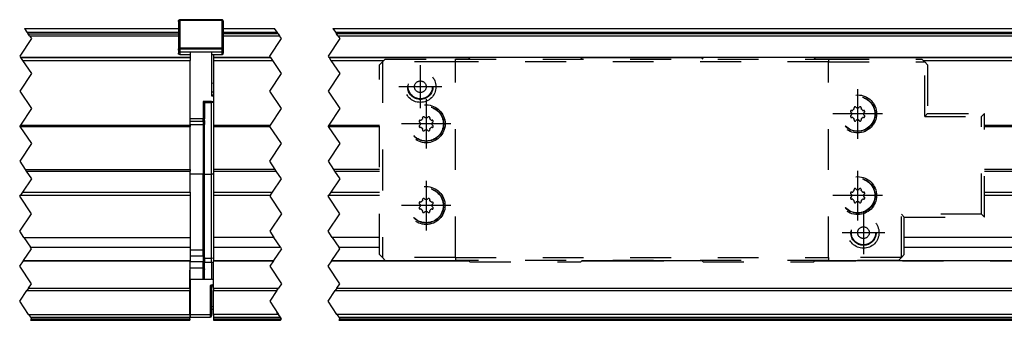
# Model space of a CAD drawing. Header units: inches. Extents: x -381 to 6245, y -418 to 176.
# Tile 12 of 26: x 126 to 295, y -16 to 35. Entities that reach past the tile are written whole.
import ezdxf

# ---------------------------------------------------------------- set-up
doc = ezdxf.new("R2010")
doc.units = ezdxf.units.IN
doc.linetypes.add('DASHED', pattern=[15, 7, -8])
doc.linetypes.add('DOT_CENTER', pattern=[14, 12, -1, 0, -1])
doc.layers.add('1', color=7, linetype='Continuous')

# ---------------------------------------------------------------- blocks, each defined once
blk = doc.blocks.new('Modulos_intermedio__FL-14__2__45', base_point=(126.1, -16.02))
at = {"color": 7, "linetype": 'Continuous'}
for p, q in [((153.46, 35.46), (153.49, 35.47)), ((153.49, 35.47), (153.56, 35.48)), ((153.56, 35.48), (160.76, 35.48)), ((153.56, 35.48), (153.56, 35.39)), ((160.76, 35.48), (160.76, 35.39)), ((160.83, 35.47), (160.76, 35.48)), ((160.85, 35.46), (160.83, 35.47)), ((126.93, 33.98), (153.31, 33.98)), ((126.94, 33.96), (153.31, 33.96)), ((153.31, 35.23), (153.32, 35.3)), ((153.31, 35.23), (153.32, 35.24)), ((153.31, 35.16), (153.31, 35.23)), ((153.31, 35.23), (153.31, 35.16)), ((153.31, 35.16), (153.31, 30.34)), ((153.32, 35.32), (153.35, 35.36)), ((153.32, 35.3), (153.32, 35.32)), ((153.32, 35.24), (153.35, 35.29)), ((153.35, 35.36), (153.38, 35.4)), ((153.35, 35.29), (153.38, 35.32)), ((153.38, 35.4), (153.42, 35.44)), ((153.38, 35.32), (153.42, 35.35)), ((153.42, 35.44), (153.46, 35.46)), ((153.42, 35.35), (153.46, 35.37)), ((153.46, 35.37), (153.49, 35.38)), ((153.49, 35.38), (153.56, 35.39)), ((153.56, 35.39), (153.56, 30.57)), ((153.56, 35.39), (160.76, 35.39)), ((160.76, 35.39), (160.76, 30.57)), ((160.83, 35.38), (160.76, 35.39)), ((160.85, 35.37), (160.83, 35.38)), ((160.89, 35.44), (160.85, 35.46)), ((160.89, 35.35), (160.85, 35.37)), ((160.93, 35.4), (160.89, 35.44)), ((160.93, 35.32), (160.89, 35.35)), ((160.97, 35.36), (160.93, 35.4)), ((160.97, 35.29), (160.93, 35.32)), ((160.99, 35.32), (160.97, 35.36)), ((160.99, 35.24), (160.97, 35.29)), ((161, 35.3), (160.99, 35.32)), ((161.01, 35.23), (160.99, 35.24)), ((161.01, 35.23), (161, 35.3)), ((161.01, 35.16), (161.01, 35.23)), ((161.01, 35.23), (161.01, 35.16)), ((161.01, 35.16), (161.01, 30.34)), ((127.34, 33.36), (153.31, 33.36)), ((127.56, 33.03), (153.31, 33.03)), ((127.78, 32.71), (153.31, 32.71)), ((153.31, 30.34), (153.32, 30.4)), ((153.32, 30.42), (153.35, 30.46)), ((153.32, 30.4), (153.32, 30.42)), ((153.35, 30.46), (153.38, 30.5)), ((153.38, 30.4), (153.35, 30.36)), ((153.35, 30.36), (153.38, 30.4)), ((153.38, 30.5), (153.42, 30.53)), ((153.38, 30.4), (153.42, 30.44)), ((153.42, 30.53), (153.46, 30.55)), ((153.46, 30.46), (153.42, 30.44)), ((153.42, 30.44), (153.46, 30.46)), ((153.46, 30.55), (153.49, 30.56)), ((153.46, 30.46), (153.49, 30.47)), ((153.49, 30.56), (153.56, 30.57)), ((153.49, 30.47), (153.56, 30.48)), ((153.56, 30.57), (153.56, 30.48)), ((160.76, 30.57), (153.56, 30.57)), ((153.56, 30.48), (153.56, 29.98)), ((153.56, 30.48), (160.76, 30.48)), ((160.83, 30.56), (160.76, 30.57)), ((160.76, 30.57), (160.76, 30.48)), ((160.76, 30.48), (160.76, 29.98)), ((160.83, 30.47), (160.76, 30.48)), ((160.85, 30.55), (160.83, 30.56)), ((160.85, 30.46), (160.83, 30.47)), ((160.89, 30.53), (160.85, 30.55)), ((160.89, 30.44), (160.85, 30.46)), ((160.89, 30.44), (160.85, 30.46)), ((160.93, 30.5), (160.89, 30.53)), ((160.93, 30.4), (160.89, 30.44)), ((160.97, 30.46), (160.93, 30.5)), ((160.97, 30.36), (160.93, 30.4)), ((160.97, 30.36), (160.93, 30.4)), ((160.99, 30.42), (160.97, 30.46)), ((161, 30.4), (160.99, 30.42)), ((161.01, 30.34), (161, 30.4)), ((155.31, 28.99), (126.25, 28.99)), ((126.26, 28.98), (155.31, 28.98)), ((153.31, 30.34), (153.31, 30.23)), ((153.31, 30.23), (153.32, 30.3)), ((153.31, 30.23), (153.31, 29.98)), ((153.31, 29.98), (153.31, 29.73)), ((153.31, 29.98), (153.56, 29.98)), ((153.32, 29.66), (153.31, 29.73)), ((153.32, 30.32), (153.35, 30.36)), ((153.32, 30.3), (153.32, 30.32)), ((153.32, 29.63), (153.32, 29.66)), ((153.35, 29.59), (153.32, 29.63)), ((153.38, 29.55), (153.35, 29.59)), ((153.42, 29.52), (153.38, 29.55)), ((153.46, 29.49), (153.42, 29.52)), ((153.49, 29.49), (153.46, 29.49)), ((153.56, 29.48), (153.49, 29.49)), ((153.56, 29.98), (155.31, 29.98)), ((153.56, 29.98), (153.56, 29.48)), ((153.56, 29.48), (155.31, 29.48)), ((155.31, 29.98), (155.31, 28.98)), ((155.31, 29.98), (159.01, 29.98)), ((155.31, 28.98), (155.31, 28.48)), ((159.01, 29.98), (160.76, 29.98)), ((159.01, 29.98), (159.01, 22.45)), ((159.01, 29.48), (160.76, 29.48)), ((161.01, 29.98), (160.76, 29.98)), ((160.76, 29.98), (160.76, 29.48)), ((160.76, 29.48), (160.83, 29.49)), ((160.83, 29.49), (160.85, 29.49)), ((160.85, 29.49), (160.89, 29.52)), ((160.89, 29.52), (160.93, 29.55)), ((160.93, 29.55), (160.97, 29.59)), ((160.99, 30.32), (160.97, 30.36)), ((160.97, 29.59), (160.99, 29.63)), ((161, 30.3), (160.99, 30.32)), ((160.99, 29.63), (161, 29.66)), ((161.01, 30.23), (161, 30.3)), ((161, 29.66), (161.01, 29.73)), ((161.01, 30.34), (161.01, 30.23)), ((161.01, 30.23), (161.01, 29.98)), ((161.01, 29.98), (161.01, 29.73)), ((126.6, 28.48), (155.31, 28.48)), ((155.31, 17.41), (155.31, 28.48)), ((159.01, 24.65), (159.31, 24.58)), ((159.01, 23.12), (159.31, 23.12)), ((159.01, 22.6), (159.31, 22.6)), ((159.01, 22.45), (159.31, 22.37)), ((157.56, 21.45), (157.56, 18.5)), ((159.01, 21.45), (157.56, 21.45)), ((157.81, 21.45), (157.81, 18.5)), ((157.81, 21.3), (159.01, 21.3)), ((159.01, 21.45), (159.31, 21.53)), ((159.01, 21.3), (159.01, 21.45)), ((159.31, 21.3), (159.01, 21.3)), ((159.01, 8.98), (159.01, 21.3)), ((126.14, 17.16), (155.31, 17.16)), ((126.22, 17.41), (155.31, 17.41)), ((157.56, 18.5), (155.31, 18.5)), ((157.56, 18), (155.31, 18)), ((155.31, 17.5), (157.56, 17.5)), ((155.31, 17.41), (155.31, 17.16)), ((155.31, 9.79), (155.31, 17.16)), ((157.56, 18.5), (157.81, 18.5)), ((157.56, 18), (157.56, 18.5)), ((157.56, 18), (157.56, 17.5)), ((157.56, 17.5), (157.56, 8.98)), ((157.81, 17.5), (157.56, 17.5)), ((157.81, 18.2), (157.8, 18.21)), ((157.81, 18.25), (157.81, 18.5)), ((157.81, 18.2), (157.81, 17.5)), ((157.81, 8.98), (157.81, 17.5)), ((127.05, 9.79), (155.31, 9.79)), ((127.22, 9.54), (155.31, 9.54)), ((155.31, 9.79), (155.31, 9.54)), ((155.31, 5.92), (155.31, 9.54)), ((157.56, 8.98), (155.31, 8.98)), ((157.56, 8.98), (157.81, 8.98)), ((157.56, -4.02), (157.56, 8.98)), ((157.81, 8.98), (159.01, 8.98)), ((157.81, -4.02), (157.81, 8.98)), ((159.31, 8.98), (159.01, 8.98)), ((159.01, -5.41), (159.01, 8.98)), ((126.22, 5.42), (155.31, 5.42)), ((126.56, 5.92), (155.31, 5.92)), ((155.31, 5.92), (155.31, 5.42)), ((155.31, 5.42), (155.31, 2.19)), ((155.31, 2.19), (155.31, -1.85)), ((126.81, -1.85), (155.31, -1.85)), ((155.31, -1.85), (155.31, -3.52)), ((127.93, -3.52), (155.31, -3.52)), ((155.31, -3.52), (155.31, -4)), ((155.31, -4), (155.31, -5.81)), ((157.56, -4.02), (155.31, -4.02)), ((157.56, -5.02), (155.31, -5.02)), ((157.56, -4.02), (157.81, -4.02)), ((157.56, -5.02), (157.56, -4.02)), ((157.56, -5.02), (157.56, -6.02)), ((157.81, -5.27), (157.81, -4.02)), ((126.72, -5.84), (155.31, -5.84)), ((126.74, -5.81), (155.31, -5.81)), ((155.31, -5.81), (155.31, -5.84)), ((155.31, -7.42), (155.31, -5.84)), ((157.56, -6.02), (155.31, -6.02)), ((157.81, -6.02), (157.56, -6.02)), ((157.56, -7.09), (157.56, -6.02)), ((157.81, -5.27), (157.81, -6.02)), ((157.81, -5.41), (159.01, -5.41)), ((157.81, -7.34), (157.81, -6.02)), ((157.81, -6.07), (159.01, -6.07)), ((159.31, -5.42), (159.01, -5.41)), ((159.01, -6.07), (159.01, -5.41)), ((159.01, -6.07), (159.31, -6.15)), ((159.01, -6.07), (159.01, -7.67)), ((155.26, -7.42), (155.31, -7.42)), ((155.26, -10.52), (155.26, -7.42)), ((157.56, -7.09), (155.31, -7.09)), ((155.31, -9), (155.31, -7.42)), ((157.56, -9), (157.56, -7.09)), ((157.56, -7.09), (157.65, -7.11)), ((157.65, -7.11), (157.73, -7.16)), ((157.73, -7.16), (157.79, -7.24)), ((157.79, -7.24), (157.81, -7.34)), ((157.81, -9), (157.81, -7.34)), ((159.01, -7.67), (159.01, -9)), ((155.26, -9.53), (155.31, -9.52)), ((155.31, -9), (155.31, -15.02)), ((155.31, -9), (157.56, -9)), ((157.56, -9), (159.01, -9)), ((159.31, -9.92), (158.76, -10.06)), ((158.76, -10.06), (158.76, -15.02)), ((159.31, -9.08), (159.01, -9)), ((159.01, -10), (159.31, -9.92)), ((159.01, -10), (159.01, -15.02)), ((127.31, -10.95), (155.26, -10.95)), ((127.6, -10.52), (155.26, -10.52)), ((155.26, -10.52), (155.31, -10.52)), ((155.26, -10.52), (155.26, -10.95)), ((155.26, -15.02), (155.26, -10.95)), ((159.01, -10.19), (159.31, -10.13)), ((127.6, -15.02), (155.26, -15.02)), ((155.31, -14.52), (155.26, -14.51)), ((155.26, -15.02), (155.26, -15.52)), ((155.31, -15.02), (155.31, -15.52)), ((155.31, -15.02), (158.76, -15.02)), ((158.76, -15.02), (158.76, -15.52)), ((159.01, -15.02), (158.76, -15.02)), ((159.01, -13.69), (159.31, -13.63)), ((159.01, -14.17), (159.31, -14.09)), ((159.01, -15.02), (159.01, -15.27)), ((127.93, -15.52), (155.26, -15.52)), ((127.93, -16.02), (155.26, -16.02)), ((128.1, -15.77), (155.26, -15.77)), ((155.26, -15.77), (155.26, -15.52)), ((155.26, -15.77), (155.26, -16.02)), ((155.31, -15.52), (158.76, -15.52))]:
    blk.add_line(p, q, dxfattribs=at)
at = {"color": 2, "linetype": 'DOT_CENTER'}
for p, q in [((126.93, 33.98), (126.94, 33.96)), ((126.94, 33.96), (127.34, 33.36)), ((128.1, 32.23), (126.1, 29.23)), ((127.34, 33.36), (127.56, 33.03)), ((127.78, 32.71), (127.56, 33.03)), ((127.78, 32.71), (128.1, 32.23)), ((126.1, 29.23), (126.25, 28.99)), ((126.26, 28.98), (126.25, 28.99)), ((126.26, 28.98), (126.6, 28.48)), ((126.6, 28.48), (128.1, 26.23)), ((128.1, 26.23), (126.1, 23.23)), ((126.1, 23.23), (128.1, 20.23)), ((128.1, 20.23), (126.22, 17.41)), ((126.22, 17.41), (126.1, 17.23)), ((126.1, 17.23), (126.14, 17.16)), ((126.14, 17.16), (128.1, 14.23)), ((128.1, 14.23), (126.1, 11.23)), ((126.1, 11.23), (127.05, 9.79)), ((127.05, 9.79), (127.22, 9.54)), ((127.22, 9.54), (128.1, 8.23)), ((128.1, 8.23), (126.56, 5.92)), ((126.1, 5.23), (126.22, 5.42)), ((128.1, 2.23), (126.1, 5.23)), ((126.56, 5.92), (126.22, 5.42)), ((126.1, -0.77), (128.1, 2.23)), ((126.81, -1.85), (126.1, -0.77)), ((126.81, -1.85), (127.93, -3.52)), ((126.74, -5.81), (128.1, -3.77)), ((128.1, -3.77), (127.93, -3.52)), ((126.1, -6.77), (126.72, -5.84)), ((126.74, -5.81), (126.72, -5.84)), ((128.1, -9.77), (126.1, -6.77)), ((127.6, -10.52), (128.1, -9.77)), ((126.1, -12.77), (127.31, -10.95)), ((127.6, -10.52), (127.31, -10.95)), ((127.6, -15.02), (126.1, -12.77)), ((127.6, -15.02), (127.93, -15.52)), ((127.93, -15.52), (128.1, -15.77)), ((128.1, -15.77), (127.93, -16.02))]:
    blk.add_line(p, q, dxfattribs=at)
at = {"color": 7, "linetype": 'Continuous'}
for centre, start, end in [((157.56, 18.25), 270, 0), ((157.56, -5.27), 0, 90), ((158.76, -15.27), 270, 0)]:
    blk.add_arc(centre, 0.25, start, end, dxfattribs=at)
blk = doc.blocks.new('Modulo_der__10-ET___47', base_point=(159.31, -16.03))
at = {"color": 7, "linetype": 'Continuous'}
for p, q in [((161.01, 33.98), (169.81, 33.98)), ((161.01, 33.96), (169.82, 33.96)), ((179.81, 33.98), (381.81, 33.98)), ((179.82, 33.96), (381.81, 33.96)), ((161.01, 33.36), (170.23, 33.36)), ((170.44, 33.03), (161.01, 33.03)), ((161.01, 32.71), (170.66, 32.71)), ((180.23, 33.36), (381.81, 33.36)), ((381.81, 33.03), (180.44, 33.03)), ((180.66, 32.71), (381.81, 32.71)), ((159.31, 29.48), (159.31, 28.99)), ((159.31, 28.99), (159.31, 28.98)), ((169.13, 28.99), (159.31, 28.99)), ((159.31, 28.98), (169.15, 28.98)), ((159.31, 28.98), (159.31, 28.48)), ((360.81, 28.99), (179.13, 28.99)), ((179.15, 28.98), (203.31, 28.98)), ((222.31, 28.98), (243.31, 28.98)), ((262.31, 28.98), (302.81, 28.98)), ((159.31, 28.48), (169.48, 28.48)), ((159.31, 28.48), (159.31, 17.41)), ((179.48, 28.48), (188.55, 28.48)), ((281.06, 28.48), (302.81, 28.48)), ((159.31, 17.41), (159.31, 17.16)), ((159.31, 17.41), (169.1, 17.41)), ((159.31, 17.16), (169.02, 17.16)), ((159.31, 17.16), (159.31, 9.79)), ((179.02, 17.16), (187.8, 17.16)), ((179.1, 17.41), (187.8, 17.41)), ((291.55, 17.41), (302.81, 17.41)), ((291.55, 17.16), (302.81, 17.16)), ((169.93, 9.79), (159.31, 9.79)), ((159.31, 9.79), (159.31, 9.54)), ((159.31, 9.54), (170.1, 9.54)), ((159.31, 9.54), (159.31, 5.92)), ((187.8, 9.79), (179.93, 9.79)), ((180.1, 9.54), (187.8, 9.54)), ((302.81, 9.79), (291.55, 9.79)), ((291.55, 9.54), (302.81, 9.54)), ((159.31, 5.92), (159.31, 5.42)), ((159.31, 5.92), (169.44, 5.92)), ((159.31, 5.42), (169.11, 5.42)), ((159.31, 5.42), (159.31, 2.19)), ((179.11, 5.42), (187.8, 5.42)), ((179.44, 5.92), (187.8, 5.92)), ((291.55, 5.92), (302.81, 5.92)), ((291.55, 5.42), (302.81, 5.42)), ((159.31, 2.19), (159.31, -1.85)), ((159.31, -1.85), (159.31, -3.52)), ((169.7, -1.85), (159.31, -1.85)), ((187.8, -1.85), (179.7, -1.85)), ((302.81, -1.85), (277.81, -1.85)), ((159.31, -3.52), (170.81, -3.52)), ((159.31, -3.52), (159.31, -3.74)), ((159.31, -3.74), (159.31, -5.81)), ((180.81, -3.52), (187.8, -3.52)), ((277.81, -3.52), (302.81, -3.52)), ((159.31, -5.81), (169.63, -5.81)), ((159.31, -5.81), (159.31, -5.84)), ((159.31, -5.84), (169.61, -5.84)), ((159.31, -10.52), (159.31, -5.84)), ((179.61, -5.84), (203.12, -5.84)), ((179.63, -5.81), (203.09, -5.81)), ((222.49, -5.84), (229.56, -5.84)), ((222.52, -5.81), (229.56, -5.81)), ((243.12, -5.84), (229.56, -5.84)), ((302.81, -5.84), (262.49, -5.84)), ((159.31, -10.52), (170.48, -10.52)), ((159.31, -10.52), (159.31, -10.95)), ((159.31, -10.95), (170.19, -10.95)), ((159.31, -15.02), (159.31, -10.95)), ((180.19, -10.95), (360.81, -10.95)), ((180.48, -10.52), (360.81, -10.52)), ((159.31, -15.02), (159.31, -15.52)), ((170.48, -15.02), (159.31, -15.02)), ((360.81, -15.02), (180.48, -15.02)), ((159.31, -15.52), (159.31, -15.77)), ((159.31, -15.52), (170.81, -15.52)), ((159.31, -15.77), (170.98, -15.77)), ((159.31, -15.77), (159.31, -16.02)), ((159.31, -16.02), (170.81, -16.02)), ((180.81, -15.52), (381.81, -15.52)), ((180.81, -16.02), (381.81, -16.02)), ((180.98, -15.77), (381.81, -15.77)), ((253.11, -16.02), (248.11, -16.02))]:
    blk.add_line(p, q, dxfattribs=at)
at = {"color": 2, "linetype": 'DOT_CENTER'}
for p, q in [((169.82, 33.96), (169.81, 33.98)), ((170.23, 33.36), (169.82, 33.96)), ((179.81, 33.98), (179.82, 33.96)), ((179.82, 33.96), (180.23, 33.36)), ((168.98, 29.23), (170.98, 32.23)), ((170.44, 33.03), (170.23, 33.36)), ((170.44, 33.03), (170.66, 32.71)), ((170.98, 32.23), (170.66, 32.71)), ((180.98, 32.23), (178.98, 29.23)), ((180.23, 33.36), (180.44, 33.03)), ((180.66, 32.71), (180.44, 33.03)), ((180.66, 32.71), (180.98, 32.23)), ((169.13, 28.99), (168.98, 29.23)), ((169.13, 28.99), (169.15, 28.98)), ((169.48, 28.48), (169.15, 28.98)), ((178.98, 29.23), (179.13, 28.99)), ((179.15, 28.98), (179.13, 28.99)), ((179.15, 28.98), (179.48, 28.48)), ((170.98, 26.23), (169.48, 28.48)), ((179.48, 28.48), (180.98, 26.23)), ((168.98, 23.23), (170.98, 26.23)), ((180.98, 26.23), (178.98, 23.23)), ((170.98, 20.23), (168.98, 23.23)), ((178.98, 23.23), (180.98, 20.23)), ((169.1, 17.41), (170.98, 20.23)), ((180.98, 20.23), (179.1, 17.41)), ((168.98, 17.23), (169.1, 17.41)), ((169.02, 17.16), (168.98, 17.23)), ((170.98, 14.23), (169.02, 17.16)), ((169.23, 17.6), (169.33, 17.76)), ((179.1, 17.41), (178.98, 17.23)), ((178.98, 17.23), (179.02, 17.16)), ((179.02, 17.16), (180.98, 14.23)), ((168.98, 11.23), (170.98, 14.23)), ((180.98, 14.23), (178.98, 11.23)), ((169.93, 9.79), (168.98, 11.23)), ((178.98, 11.23), (179.93, 9.79)), ((170.1, 9.54), (169.93, 9.79)), ((170.98, 8.23), (170.1, 9.54)), ((179.93, 9.79), (180.1, 9.54)), ((180.1, 9.54), (180.98, 8.23)), ((169.44, 5.92), (170.98, 8.23)), ((180.98, 8.23), (179.44, 5.92)), ((169.11, 5.42), (168.98, 5.23)), ((168.98, 5.23), (170.98, 2.23)), ((169.11, 5.42), (169.44, 5.92)), ((178.98, 5.23), (179.11, 5.42)), ((180.98, 2.23), (178.98, 5.23)), ((179.44, 5.92), (179.11, 5.42)), ((170.98, 2.23), (168.98, -0.77)), ((178.98, -0.77), (180.98, 2.23)), ((168.98, -0.77), (169.7, -1.85)), ((179.7, -1.85), (178.98, -0.77)), ((170.81, -3.52), (169.7, -1.85)), ((179.7, -1.85), (180.81, -3.52)), ((170.98, -3.77), (169.63, -5.81)), ((170.81, -3.52), (170.95, -3.74)), ((170.95, -3.74), (170.98, -3.77)), ((179.63, -5.81), (180.98, -3.77)), ((180.95, -3.74), (180.81, -3.52)), ((180.98, -3.77), (180.95, -3.74)), ((169.61, -5.84), (168.98, -6.77)), ((169.61, -5.84), (169.63, -5.81)), ((178.98, -6.77), (179.61, -5.84)), ((179.63, -5.81), (179.61, -5.84)), ((168.98, -6.77), (170.98, -9.77)), ((180.98, -9.77), (178.98, -6.77)), ((170.98, -9.77), (170.48, -10.52)), ((180.48, -10.52), (180.98, -9.77)), ((170.19, -10.95), (168.98, -12.77)), ((170.19, -10.95), (170.48, -10.52)), ((178.98, -12.77), (180.19, -10.95)), ((180.48, -10.52), (180.19, -10.95)), ((168.98, -12.77), (170.48, -15.02)), ((180.48, -15.02), (178.98, -12.77)), ((170.98, -15.77), (170.21, -14.62)), ((170.81, -15.52), (170.48, -15.02)), ((180.48, -15.02), (180.81, -15.52)), ((170.81, -16.02), (170.98, -15.77)), ((180.81, -15.52), (180.98, -15.77)), ((180.98, -15.77), (180.81, -16.02))]:
    blk.add_line(p, q, dxfattribs=at)
at = {"color": 2, "linetype": 'DASHED'}
for p, q in [((229.56, -5.81), (229.56, -5.82)), ((229.56, -5.81), (243.09, -5.81)), ((229.56, -5.82), (229.56, -5.84)), ((229.56, -5.82), (243.1, -5.82)), ((262.51, -5.82), (302.81, -5.82)), ((262.52, -5.81), (302.81, -5.81))]:
    blk.add_line(p, q, dxfattribs=at)
blk = doc.blocks.new('CABEZA_2__48', base_point=(187.8, -6.02))
at = {"color": 2, "linetype": 'DASHED'}
for p, q in [((188.3, 28.23), (188.8, 28.73)), ((188.8, 28.73), (200.81, 28.73)), ((200.81, 28.23), (200.81, 28.73)), ((200.81, 28.73), (264.8, 28.73)), ((203.31, 28.98), (203.06, 28.73)), ((222.31, 28.98), (203.31, 28.98)), ((222.56, 28.73), (222.31, 28.98)), ((243.31, 28.98), (243.06, 28.73)), ((262.31, 28.98), (243.31, 28.98)), ((262.56, 28.73), (262.31, 28.98)), ((264.8, 28.73), (264.8, 28.23)), ((264.8, 28.73), (280.81, 28.73)), ((280.81, 28.73), (281.31, 28.23)), ((187.8, 27.73), (188.3, 28.23)), ((187.8, -4.77), (187.8, 27.73)), ((200.81, 28.23), (188.3, 28.23)), ((188.3, 28.23), (188.3, -5.27)), ((264.8, 28.23), (200.81, 28.23)), ((200.81, -5.27), (200.81, 28.23)), ((264.8, 28.23), (281.31, 28.23)), ((264.8, -5.27), (264.8, 28.23)), ((281.31, 18.91), (281.31, 28.23)), ((281.81, 27.73), (281.31, 28.23)), ((281.81, 27.73), (281.81, 19.41)), ((269.2, 20.42), (269.19, 20.35)), ((269.22, 20.25), (269.19, 20.35)), ((269.21, 20.45), (269.2, 20.42)), ((269.22, 20.47), (269.21, 20.45)), ((269.23, 20.48), (269.22, 20.47)), ((269.25, 20.5), (269.23, 20.48)), ((269.28, 20.52), (269.25, 20.5)), ((269.36, 20.55), (269.33, 20.54)), ((269.39, 20.55), (269.36, 20.55)), ((269.43, 20.54), (269.39, 20.55)), ((269.45, 20.54), (269.43, 20.54)), ((269.46, 20.53), (269.45, 20.54)), ((269.52, 20.48), (269.46, 20.53)), ((269.52, 20.48), (269.57, 20.4)), ((269.57, 20.4), (269.64, 20.36)), ((269.97, 20.36), (270.04, 20.4)), ((270.04, 20.4), (270.09, 20.48)), ((270.15, 20.53), (270.09, 20.48)), ((270.16, 20.54), (270.15, 20.53)), ((270.17, 20.54), (270.16, 20.54)), ((270.2, 20.55), (270.17, 20.54)), ((270.22, 20.55), (270.2, 20.55)), ((270.24, 20.55), (270.22, 20.55)), ((270.27, 20.54), (270.24, 20.55)), ((270.35, 20.5), (270.33, 20.52)), ((270.37, 20.48), (270.35, 20.5)), ((270.4, 20.46), (270.37, 20.48)), ((270.42, 20.35), (270.39, 20.25)), ((270.41, 20.44), (270.4, 20.46)), ((270.41, 20.42), (270.41, 20.44)), ((270.42, 20.35), (270.41, 20.42)), ((195.2, 18.72), (195.19, 18.65)), ((195.22, 18.55), (195.19, 18.65)), ((195.21, 18.75), (195.2, 18.72)), ((195.22, 18.77), (195.21, 18.75)), ((195.23, 18.78), (195.22, 18.77)), ((195.25, 18.8), (195.23, 18.78)), ((195.28, 18.82), (195.25, 18.8)), ((195.36, 18.85), (195.34, 18.84)), ((195.39, 18.85), (195.36, 18.85)), ((195.43, 18.84), (195.39, 18.85)), ((195.45, 18.84), (195.43, 18.84)), ((195.46, 18.83), (195.45, 18.84)), ((195.52, 18.78), (195.46, 18.83)), ((195.52, 18.78), (195.57, 18.7)), ((195.57, 18.7), (195.64, 18.66)), ((195.97, 18.66), (196.04, 18.7)), ((196.04, 18.7), (196.09, 18.78)), ((196.15, 18.83), (196.09, 18.78)), ((196.16, 18.84), (196.15, 18.83)), ((196.17, 18.84), (196.16, 18.84)), ((196.2, 18.85), (196.17, 18.84)), ((196.22, 18.85), (196.2, 18.85)), ((196.24, 18.85), (196.22, 18.85)), ((196.28, 18.84), (196.24, 18.85)), ((196.35, 18.8), (196.33, 18.82)), ((196.38, 18.78), (196.35, 18.8)), ((196.4, 18.76), (196.38, 18.78)), ((196.42, 18.65), (196.39, 18.55)), ((196.41, 18.74), (196.4, 18.76)), ((196.41, 18.72), (196.41, 18.74)), ((196.42, 18.65), (196.41, 18.72)), ((268.59, 19.8), (268.58, 19.76)), ((268.58, 19.76), (268.58, 19.74)), ((268.58, 19.74), (268.58, 19.72)), ((268.58, 19.72), (268.59, 19.7)), ((268.59, 18.95), (268.58, 18.91)), ((268.58, 18.91), (268.58, 18.88)), ((268.58, 18.88), (268.59, 18.86)), ((268.59, 19.7), (268.59, 19.68)), ((268.59, 19.68), (268.6, 19.67)), ((268.6, 18.98), (268.59, 18.97)), ((268.59, 18.97), (268.59, 18.95)), ((268.6, 19.67), (268.65, 19.62)), ((268.65, 19.04), (268.6, 18.98)), ((268.63, 19.88), (268.62, 19.85)), ((268.62, 18.8), (268.64, 18.77)), ((268.65, 19.9), (268.63, 19.88)), ((268.64, 18.77), (268.65, 18.76)), ((268.68, 19.92), (268.65, 19.9)), ((268.74, 19.56), (268.65, 19.62)), ((268.65, 19.04), (268.74, 19.09)), ((268.65, 18.76), (268.66, 18.74)), ((268.66, 18.74), (268.69, 18.73)), ((268.69, 19.93), (268.68, 19.92)), ((268.71, 19.94), (268.69, 19.93)), ((268.69, 18.73), (268.71, 18.72)), ((268.78, 19.94), (268.71, 19.94)), ((268.71, 18.72), (268.78, 18.72)), ((268.77, 19.5), (268.74, 19.56)), ((268.74, 19.09), (268.77, 19.15)), ((268.77, 19.49), (268.77, 19.5)), ((268.77, 19.15), (268.77, 19.16)), ((268.78, 19.94), (268.88, 19.92)), ((268.88, 18.74), (268.78, 18.72)), ((268.88, 19.92), (268.95, 19.94)), ((268.95, 18.71), (268.88, 18.74)), ((269.19, 20.18), (269.21, 20.22)), ((269.21, 20.22), (269.22, 20.23)), ((269.22, 20.23), (269.22, 20.25)), ((270.39, 20.25), (270.39, 20.23)), ((270.39, 20.23), (270.39, 20.22)), ((270.39, 20.22), (270.42, 20.18)), ((270.65, 19.94), (270.73, 19.92)), ((270.73, 18.74), (270.65, 18.71)), ((270.73, 19.92), (270.82, 19.94)), ((270.82, 18.72), (270.73, 18.74)), ((270.9, 19.93), (270.82, 19.94)), ((270.82, 18.72), (270.9, 18.72)), ((270.87, 19.56), (270.84, 19.5)), ((270.84, 19.5), (270.84, 19.49)), ((270.84, 19.16), (270.84, 19.15)), ((270.84, 19.15), (270.87, 19.09)), ((270.96, 19.62), (270.87, 19.56)), ((270.87, 19.09), (270.96, 19.04)), ((270.92, 19.93), (270.9, 19.93)), ((270.9, 18.72), (270.91, 18.72)), ((270.91, 18.72), (270.93, 18.73)), ((270.95, 19.91), (270.92, 19.93)), ((270.93, 18.73), (270.96, 18.76)), ((270.96, 19.9), (270.95, 19.91)), ((270.97, 19.89), (270.96, 19.9)), ((270.96, 19.62), (271.01, 19.67)), ((271.01, 18.98), (270.96, 19.04)), ((270.96, 18.76), (270.98, 18.78)), ((270.99, 19.85), (270.97, 19.89)), ((270.98, 18.78), (270.99, 18.8)), ((271.01, 19.67), (271.02, 19.68)), ((271.02, 18.97), (271.01, 18.98)), ((271.02, 19.77), (271.02, 19.8)), ((271.03, 19.74), (271.02, 19.77)), ((271.02, 19.7), (271.03, 19.74)), ((271.02, 19.68), (271.02, 19.7)), ((271.02, 18.96), (271.02, 18.97)), ((271.02, 18.93), (271.02, 18.96)), ((271.03, 18.91), (271.02, 18.93)), ((271.02, 18.86), (271.03, 18.89)), ((271.03, 18.89), (271.03, 18.91)), ((281.81, 19.41), (281.31, 18.91)), ((281.31, 18.91), (291.05, 18.91)), ((281.81, 19.41), (291.55, 19.41)), ((291.55, 19.41), (291.05, 18.91)), ((291.05, 2.14), (291.05, 18.91)), ((291.55, 1.64), (291.55, 19.41)), ((194.59, 18.1), (194.58, 18.06)), ((194.58, 18.06), (194.58, 18.04)), ((194.58, 18.04), (194.58, 18.02)), ((194.58, 18.02), (194.59, 17.99)), ((194.59, 17.25), (194.58, 17.21)), ((194.58, 17.21), (194.59, 17.18)), ((194.59, 17.99), (194.59, 17.98)), ((194.59, 17.98), (194.6, 17.97)), ((194.6, 17.28), (194.59, 17.27)), ((194.59, 17.27), (194.59, 17.25)), ((194.59, 17.18), (194.59, 17.16)), ((194.6, 17.97), (194.65, 17.92)), ((194.65, 17.34), (194.6, 17.28)), ((194.63, 18.18), (194.62, 18.15)), ((194.62, 17.1), (194.64, 17.07)), ((194.65, 18.2), (194.63, 18.18)), ((194.64, 17.07), (194.65, 17.06)), ((194.68, 18.22), (194.65, 18.2)), ((194.74, 17.86), (194.65, 17.92)), ((194.65, 17.34), (194.74, 17.39)), ((194.65, 17.06), (194.66, 17.04)), ((194.66, 17.04), (194.69, 17.03)), ((194.7, 18.23), (194.68, 18.22)), ((194.69, 17.03), (194.71, 17.02)), ((194.71, 18.24), (194.7, 18.23)), ((194.79, 18.24), (194.71, 18.24)), ((194.71, 17.02), (194.79, 17.02)), ((194.77, 17.8), (194.74, 17.86)), ((194.74, 17.39), (194.77, 17.45)), ((194.77, 17.79), (194.77, 17.8)), ((194.77, 17.45), (194.77, 17.46)), ((194.79, 18.24), (194.88, 18.22)), ((194.88, 17.04), (194.79, 17.02)), ((194.88, 18.22), (194.96, 18.24)), ((194.96, 17.01), (194.88, 17.04)), ((195.19, 18.48), (195.22, 18.52)), ((195.22, 18.53), (195.22, 18.55)), ((195.22, 18.52), (195.22, 18.53)), ((196.39, 18.55), (196.39, 18.53)), ((196.39, 18.53), (196.39, 18.52)), ((196.39, 18.52), (196.42, 18.48)), ((196.66, 18.24), (196.73, 18.22)), ((196.73, 17.04), (196.66, 17.01)), ((196.73, 18.22), (196.82, 18.24)), ((196.82, 17.02), (196.73, 17.04)), ((196.9, 18.23), (196.82, 18.24)), ((196.82, 17.02), (196.9, 17.02)), ((196.87, 17.86), (196.84, 17.8)), ((196.84, 17.8), (196.84, 17.79)), ((196.84, 17.46), (196.84, 17.45)), ((196.84, 17.45), (196.87, 17.39)), ((196.96, 17.92), (196.87, 17.86)), ((196.87, 17.39), (196.96, 17.34)), ((196.92, 18.23), (196.9, 18.23)), ((196.9, 17.02), (196.91, 17.02)), ((196.91, 17.02), (196.93, 17.03)), ((196.95, 18.21), (196.92, 18.23)), ((196.93, 17.03), (196.96, 17.06)), ((196.96, 18.2), (196.95, 18.21)), ((196.97, 18.19), (196.96, 18.2)), ((196.96, 17.92), (197.01, 17.97)), ((197.01, 17.28), (196.96, 17.34)), ((196.96, 17.06), (196.98, 17.08)), ((196.99, 18.15), (196.97, 18.19)), ((196.98, 17.08), (196.99, 17.1)), ((197.01, 17.97), (197.02, 17.98)), ((197.02, 17.27), (197.01, 17.28)), ((197.03, 18.07), (197.02, 18.1)), ((197.02, 18), (197.03, 18.04)), ((197.02, 17.98), (197.02, 18)), ((197.02, 17.26), (197.02, 17.27)), ((197.03, 17.23), (197.02, 17.26)), ((197.02, 17.16), (197.03, 17.19)), ((197.03, 18.04), (197.03, 18.07)), ((197.03, 17.21), (197.03, 17.23)), ((197.03, 17.19), (197.03, 17.21)), ((269.21, 18.44), (269.19, 18.48)), ((269.19, 18.31), (269.22, 18.4)), ((269.19, 18.31), (269.2, 18.23)), ((269.2, 18.23), (269.2, 18.22)), ((269.2, 18.22), (269.21, 18.2)), ((269.22, 18.42), (269.21, 18.44)), ((269.21, 18.2), (269.23, 18.17)), ((269.22, 18.4), (269.22, 18.42)), ((269.23, 18.17), (269.26, 18.15)), ((269.26, 18.15), (269.28, 18.14)), ((269.33, 18.11), (269.37, 18.11)), ((269.37, 18.11), (269.39, 18.1)), ((269.39, 18.1), (269.41, 18.11)), ((269.41, 18.11), (269.44, 18.11)), ((269.44, 18.11), (269.45, 18.12)), ((269.45, 18.12), (269.46, 18.12)), ((269.46, 18.12), (269.52, 18.17)), ((269.57, 18.26), (269.52, 18.17)), ((269.64, 18.29), (269.57, 18.26)), ((270.04, 18.26), (269.97, 18.29)), ((270.09, 18.17), (270.04, 18.26)), ((270.09, 18.17), (270.15, 18.12)), ((270.15, 18.12), (270.16, 18.12)), ((270.16, 18.12), (270.18, 18.11)), ((270.18, 18.11), (270.22, 18.1)), ((270.22, 18.1), (270.25, 18.11)), ((270.25, 18.11), (270.27, 18.11)), ((270.33, 18.14), (270.36, 18.16)), ((270.36, 18.16), (270.37, 18.17)), ((270.37, 18.17), (270.39, 18.19)), ((270.42, 18.48), (270.39, 18.44)), ((270.39, 18.44), (270.39, 18.42)), ((270.39, 18.42), (270.39, 18.4)), ((270.39, 18.4), (270.42, 18.31)), ((270.39, 18.19), (270.4, 18.21)), ((270.4, 18.21), (270.41, 18.23)), ((270.41, 18.23), (270.42, 18.31)), ((195.22, 16.74), (195.19, 16.78)), ((195.19, 16.61), (195.22, 16.7)), ((195.19, 16.61), (195.2, 16.53)), ((195.2, 16.53), (195.2, 16.52)), ((195.2, 16.52), (195.21, 16.5)), ((195.21, 16.5), (195.23, 16.47)), ((195.22, 16.72), (195.22, 16.74)), ((195.22, 16.7), (195.22, 16.72)), ((195.23, 16.47), (195.26, 16.45)), ((195.26, 16.45), (195.28, 16.44)), ((195.34, 16.41), (195.37, 16.41)), ((195.37, 16.41), (195.39, 16.4)), ((195.39, 16.4), (195.41, 16.41)), ((195.41, 16.41), (195.44, 16.41)), ((195.44, 16.41), (195.45, 16.42)), ((195.45, 16.42), (195.46, 16.42)), ((195.46, 16.42), (195.52, 16.47)), ((195.57, 16.56), (195.52, 16.47)), ((195.64, 16.59), (195.57, 16.56)), ((196.04, 16.56), (195.97, 16.59)), ((196.09, 16.47), (196.04, 16.56)), ((196.09, 16.47), (196.15, 16.42)), ((196.15, 16.42), (196.16, 16.42)), ((196.16, 16.42), (196.18, 16.41)), ((196.18, 16.41), (196.22, 16.4)), ((196.22, 16.4), (196.25, 16.41)), ((196.25, 16.41), (196.28, 16.41)), ((196.33, 16.44), (196.36, 16.46)), ((196.36, 16.46), (196.38, 16.47)), ((196.38, 16.47), (196.39, 16.49)), ((196.42, 16.78), (196.39, 16.74)), ((196.39, 16.74), (196.39, 16.72)), ((196.39, 16.72), (196.39, 16.7)), ((196.39, 16.7), (196.42, 16.61)), ((196.39, 16.49), (196.4, 16.51)), ((196.4, 16.51), (196.41, 16.53)), ((196.41, 16.53), (196.42, 16.61)), ((268.59, 5.8), (268.58, 5.76)), ((268.58, 5.76), (268.58, 5.74)), ((268.58, 5.74), (268.58, 5.72)), ((268.58, 5.72), (268.59, 5.7)), ((268.59, 5.7), (268.59, 5.68)), ((268.59, 5.68), (268.6, 5.67)), ((268.6, 5.67), (268.65, 5.62)), ((268.63, 5.88), (268.62, 5.85)), ((268.65, 5.9), (268.63, 5.88)), ((268.68, 5.92), (268.65, 5.9)), ((268.74, 5.56), (268.65, 5.62)), ((268.65, 5.04), (268.74, 5.09)), ((268.69, 5.93), (268.68, 5.92)), ((268.71, 5.94), (268.69, 5.93)), ((268.78, 5.94), (268.71, 5.94)), ((268.77, 5.5), (268.74, 5.56)), ((268.74, 5.09), (268.77, 5.15)), ((268.77, 5.49), (268.77, 5.5)), ((268.77, 5.15), (268.77, 5.16)), ((268.78, 5.94), (268.88, 5.92)), ((268.88, 5.92), (268.95, 5.94)), ((269.2, 6.42), (269.19, 6.35)), ((269.22, 6.25), (269.19, 6.35)), ((269.19, 6.18), (269.21, 6.22)), ((269.21, 6.45), (269.2, 6.42)), ((269.22, 6.47), (269.21, 6.45)), ((269.21, 6.22), (269.22, 6.23)), ((269.23, 6.48), (269.22, 6.47)), ((269.22, 6.23), (269.22, 6.25)), ((269.25, 6.5), (269.23, 6.48)), ((269.28, 6.52), (269.25, 6.5)), ((269.36, 6.55), (269.33, 6.54)), ((269.39, 6.55), (269.36, 6.55)), ((269.43, 6.54), (269.39, 6.55)), ((269.45, 6.54), (269.43, 6.54)), ((269.46, 6.53), (269.45, 6.54)), ((269.52, 6.48), (269.46, 6.53)), ((269.52, 6.48), (269.57, 6.4)), ((269.57, 6.4), (269.64, 6.36)), ((269.97, 6.36), (270.04, 6.4)), ((270.04, 6.4), (270.09, 6.48)), ((270.15, 6.53), (270.09, 6.48)), ((270.16, 6.54), (270.15, 6.53)), ((270.17, 6.54), (270.16, 6.54)), ((270.2, 6.55), (270.17, 6.54)), ((270.22, 6.55), (270.2, 6.55)), ((270.24, 6.55), (270.22, 6.55)), ((270.27, 6.54), (270.24, 6.55)), ((270.35, 6.5), (270.33, 6.52)), ((270.37, 6.48), (270.35, 6.5)), ((270.4, 6.46), (270.37, 6.48)), ((270.42, 6.35), (270.39, 6.25)), ((270.39, 6.25), (270.39, 6.23)), ((270.39, 6.23), (270.39, 6.22)), ((270.39, 6.22), (270.42, 6.18)), ((270.41, 6.44), (270.4, 6.46)), ((270.41, 6.42), (270.41, 6.44)), ((270.42, 6.35), (270.41, 6.42)), ((270.65, 5.94), (270.73, 5.92)), ((270.73, 5.92), (270.82, 5.94)), ((270.9, 5.93), (270.82, 5.94)), ((270.87, 5.56), (270.84, 5.5)), ((270.84, 5.5), (270.84, 5.49)), ((270.84, 5.16), (270.84, 5.15)), ((270.84, 5.15), (270.87, 5.09)), ((270.96, 5.62), (270.87, 5.56)), ((270.87, 5.09), (270.96, 5.04)), ((270.92, 5.93), (270.9, 5.93)), ((270.95, 5.91), (270.92, 5.93)), ((270.96, 5.9), (270.95, 5.91)), ((270.97, 5.89), (270.96, 5.9)), ((270.96, 5.62), (271.01, 5.67)), ((270.99, 5.85), (270.97, 5.89)), ((271.01, 5.67), (271.02, 5.68)), ((271.02, 5.77), (271.02, 5.8)), ((271.03, 5.74), (271.02, 5.77)), ((271.02, 5.7), (271.03, 5.74)), ((271.02, 5.68), (271.02, 5.7)), ((194.59, 4.1), (194.58, 4.06)), ((194.58, 4.06), (194.58, 4.04)), ((194.58, 4.04), (194.58, 4.02)), ((194.58, 4.02), (194.59, 3.99)), ((194.59, 3.99), (194.59, 3.98)), ((194.59, 3.98), (194.6, 3.97)), ((194.6, 3.97), (194.65, 3.92)), ((194.63, 4.18), (194.62, 4.15)), ((194.65, 4.2), (194.63, 4.18)), ((194.68, 4.22), (194.65, 4.2)), ((194.74, 3.86), (194.65, 3.92)), ((194.65, 3.34), (194.74, 3.39)), ((194.69, 4.23), (194.68, 4.22)), ((194.71, 4.24), (194.69, 4.23)), ((194.78, 4.24), (194.71, 4.24)), ((194.77, 3.8), (194.74, 3.86)), ((194.74, 3.39), (194.77, 3.45)), ((194.77, 3.79), (194.77, 3.8)), ((194.77, 3.45), (194.77, 3.46)), ((194.78, 4.24), (194.88, 4.22)), ((194.88, 4.22), (194.95, 4.24)), ((195.2, 4.72), (195.19, 4.65)), ((195.22, 4.55), (195.19, 4.65)), ((195.19, 4.48), (195.21, 4.52)), ((195.21, 4.75), (195.2, 4.72)), ((195.22, 4.77), (195.21, 4.75)), ((195.21, 4.52), (195.22, 4.53)), ((195.23, 4.78), (195.22, 4.77)), ((195.22, 4.53), (195.22, 4.55)), ((195.25, 4.8), (195.23, 4.78)), ((195.28, 4.82), (195.25, 4.8)), ((195.36, 4.85), (195.33, 4.84)), ((195.39, 4.85), (195.36, 4.85)), ((195.43, 4.84), (195.39, 4.85)), ((195.45, 4.84), (195.43, 4.84)), ((195.46, 4.83), (195.45, 4.84)), ((195.52, 4.78), (195.46, 4.83)), ((195.52, 4.78), (195.57, 4.7)), ((195.57, 4.7), (195.64, 4.66)), ((195.97, 4.66), (196.04, 4.7)), ((196.04, 4.7), (196.09, 4.78)), ((196.15, 4.83), (196.09, 4.78)), ((196.16, 4.84), (196.15, 4.83)), ((196.17, 4.84), (196.16, 4.84)), ((196.2, 4.85), (196.17, 4.84)), ((196.22, 4.85), (196.2, 4.85)), ((196.24, 4.85), (196.22, 4.85)), ((196.27, 4.84), (196.24, 4.85)), ((196.35, 4.8), (196.33, 4.82)), ((196.37, 4.78), (196.35, 4.8)), ((196.4, 4.76), (196.37, 4.78)), ((196.42, 4.65), (196.39, 4.55)), ((196.39, 4.55), (196.39, 4.53)), ((196.39, 4.53), (196.39, 4.52)), ((196.39, 4.52), (196.42, 4.48)), ((196.41, 4.74), (196.4, 4.76)), ((196.41, 4.72), (196.41, 4.74)), ((196.42, 4.65), (196.41, 4.72)), ((196.65, 4.24), (196.73, 4.22)), ((196.73, 4.22), (196.82, 4.24)), ((196.9, 4.23), (196.82, 4.24)), ((196.87, 3.86), (196.84, 3.8)), ((196.84, 3.8), (196.84, 3.79)), ((196.84, 3.46), (196.84, 3.45)), ((196.84, 3.45), (196.87, 3.39)), ((196.96, 3.92), (196.87, 3.86)), ((196.87, 3.39), (196.96, 3.34)), ((196.92, 4.23), (196.9, 4.23)), ((196.95, 4.21), (196.92, 4.23)), ((196.96, 4.2), (196.95, 4.21)), ((196.97, 4.19), (196.96, 4.2)), ((196.96, 3.92), (197.01, 3.97)), ((196.99, 4.15), (196.97, 4.19)), ((197.01, 3.97), (197.02, 3.98)), ((197.02, 4.07), (197.02, 4.1)), ((197.03, 4.04), (197.02, 4.07)), ((197.02, 4), (197.03, 4.04)), ((197.02, 3.98), (197.02, 4)), ((268.59, 4.95), (268.58, 4.91)), ((268.58, 4.91), (268.58, 4.88)), ((268.58, 4.88), (268.59, 4.86)), ((268.6, 4.98), (268.59, 4.97)), ((268.59, 4.97), (268.59, 4.95)), ((268.65, 5.04), (268.6, 4.98)), ((268.62, 4.8), (268.64, 4.77)), ((268.64, 4.77), (268.65, 4.76)), ((268.65, 4.76), (268.66, 4.74)), ((268.66, 4.74), (268.69, 4.73)), ((268.69, 4.73), (268.71, 4.72)), ((268.71, 4.72), (268.78, 4.72)), ((268.88, 4.74), (268.78, 4.72)), ((268.95, 4.71), (268.88, 4.74)), ((269.21, 4.44), (269.19, 4.48)), ((269.19, 4.31), (269.22, 4.4)), ((269.19, 4.31), (269.2, 4.23)), ((269.2, 4.23), (269.2, 4.22)), ((269.2, 4.22), (269.21, 4.2)), ((269.22, 4.42), (269.21, 4.44)), ((269.21, 4.2), (269.23, 4.17)), ((269.22, 4.4), (269.22, 4.42)), ((269.23, 4.17), (269.26, 4.15)), ((269.26, 4.15), (269.28, 4.14)), ((269.33, 4.11), (269.37, 4.11)), ((269.37, 4.11), (269.39, 4.1)), ((269.39, 4.1), (269.41, 4.11)), ((269.41, 4.11), (269.44, 4.11)), ((269.44, 4.11), (269.45, 4.12)), ((269.45, 4.12), (269.46, 4.12)), ((269.46, 4.12), (269.52, 4.17)), ((269.57, 4.26), (269.52, 4.17)), ((269.64, 4.29), (269.57, 4.26)), ((270.04, 4.26), (269.97, 4.29)), ((270.09, 4.17), (270.04, 4.26)), ((270.09, 4.17), (270.15, 4.12)), ((270.15, 4.12), (270.16, 4.12)), ((270.16, 4.12), (270.18, 4.11)), ((270.18, 4.11), (270.22, 4.1)), ((270.22, 4.1), (270.25, 4.11)), ((270.25, 4.11), (270.27, 4.11)), ((270.33, 4.14), (270.36, 4.16)), ((270.36, 4.16), (270.37, 4.17)), ((270.37, 4.17), (270.39, 4.19)), ((270.42, 4.48), (270.39, 4.44)), ((270.39, 4.44), (270.39, 4.42)), ((270.39, 4.42), (270.39, 4.4)), ((270.39, 4.4), (270.42, 4.31)), ((270.39, 4.19), (270.4, 4.21)), ((270.4, 4.21), (270.41, 4.23)), ((270.41, 4.23), (270.42, 4.31)), ((270.73, 4.74), (270.65, 4.71)), ((270.82, 4.72), (270.73, 4.74)), ((270.82, 4.72), (270.9, 4.72)), ((270.9, 4.72), (270.91, 4.72)), ((270.91, 4.72), (270.93, 4.73)), ((270.93, 4.73), (270.96, 4.76)), ((271.01, 4.98), (270.96, 5.04)), ((270.96, 4.76), (270.98, 4.78)), ((270.98, 4.78), (270.99, 4.8)), ((271.02, 4.97), (271.01, 4.98)), ((271.02, 4.96), (271.02, 4.97)), ((271.02, 4.93), (271.02, 4.96)), ((271.03, 4.91), (271.02, 4.93)), ((271.02, 4.86), (271.03, 4.89)), ((271.03, 4.89), (271.03, 4.91)), ((194.59, 3.25), (194.58, 3.21)), ((194.58, 3.21), (194.58, 3.18)), ((194.58, 3.18), (194.59, 3.16)), ((194.6, 3.28), (194.59, 3.27)), ((194.59, 3.27), (194.59, 3.25)), ((194.65, 3.34), (194.6, 3.28)), ((194.62, 3.1), (194.64, 3.07)), ((194.64, 3.07), (194.65, 3.06)), ((194.65, 3.06), (194.66, 3.04)), ((194.66, 3.04), (194.69, 3.03)), ((194.69, 3.03), (194.71, 3.02)), ((194.71, 3.02), (194.78, 3.02)), ((194.88, 3.04), (194.78, 3.02)), ((194.95, 3.01), (194.88, 3.04)), ((195.21, 2.74), (195.19, 2.78)), ((195.19, 2.61), (195.22, 2.7)), ((195.19, 2.61), (195.2, 2.53)), ((195.2, 2.53), (195.2, 2.52)), ((195.2, 2.52), (195.21, 2.5)), ((195.22, 2.72), (195.21, 2.74)), ((195.21, 2.5), (195.23, 2.47)), ((195.22, 2.7), (195.22, 2.72)), ((195.23, 2.47), (195.26, 2.45)), ((195.26, 2.45), (195.28, 2.44)), ((195.33, 2.41), (195.37, 2.41)), ((195.37, 2.41), (195.39, 2.4)), ((195.39, 2.4), (195.41, 2.41)), ((195.41, 2.41), (195.44, 2.41)), ((195.44, 2.41), (195.45, 2.42)), ((195.45, 2.42), (195.46, 2.42)), ((195.46, 2.42), (195.52, 2.47)), ((195.57, 2.56), (195.52, 2.47)), ((195.64, 2.59), (195.57, 2.56)), ((196.04, 2.56), (195.97, 2.59)), ((196.09, 2.47), (196.04, 2.56)), ((196.09, 2.47), (196.15, 2.42)), ((196.15, 2.42), (196.16, 2.42)), ((196.16, 2.42), (196.18, 2.41)), ((196.18, 2.41), (196.22, 2.4)), ((196.22, 2.4), (196.25, 2.41)), ((196.25, 2.41), (196.27, 2.41)), ((196.33, 2.44), (196.36, 2.46)), ((196.36, 2.46), (196.37, 2.47)), ((196.37, 2.47), (196.39, 2.49)), ((196.42, 2.78), (196.39, 2.74)), ((196.39, 2.74), (196.39, 2.72)), ((196.39, 2.72), (196.39, 2.7)), ((196.39, 2.7), (196.42, 2.61)), ((196.39, 2.49), (196.4, 2.51)), ((196.4, 2.51), (196.41, 2.53)), ((196.41, 2.53), (196.42, 2.61)), ((196.73, 3.04), (196.65, 3.01)), ((196.82, 3.02), (196.73, 3.04)), ((196.82, 3.02), (196.9, 3.02)), ((196.9, 3.02), (196.91, 3.02)), ((196.91, 3.02), (196.93, 3.03)), ((196.93, 3.03), (196.96, 3.06)), ((197.01, 3.28), (196.96, 3.34)), ((196.96, 3.06), (196.98, 3.08)), ((196.98, 3.08), (196.99, 3.1)), ((197.02, 3.27), (197.01, 3.28)), ((197.02, 3.26), (197.02, 3.27)), ((197.02, 3.23), (197.02, 3.26)), ((197.03, 3.21), (197.02, 3.23)), ((197.02, 3.16), (197.03, 3.19)), ((197.03, 3.19), (197.03, 3.21)), ((277.3, -5.27), (277.3, 2.14)), ((277.3, 2.14), (277.8, 1.64)), ((291.05, 2.14), (277.3, 2.14)), ((291.55, 1.64), (291.05, 2.14)), ((277.8, -4.77), (277.8, 1.64)), ((277.81, -4.52), (277.8, 1.64)), ((277.8, 1.64), (291.55, 1.64)), ((188.3, -5.27), (187.8, -4.77)), ((277.3, -5.27), (277.8, -4.77)), ((200.81, -5.27), (188.3, -5.27)), ((188.3, -5.27), (188.8, -5.77)), ((188.8, -5.77), (200.81, -5.77)), ((200.81, -5.27), (200.81, -5.77)), ((200.81, -5.27), (264.8, -5.27)), ((264.8, -5.77), (200.81, -5.77)), ((203.06, -5.77), (203.31, -6.02)), ((203.31, -6.02), (222.31, -6.02)), ((222.31, -6.02), (222.56, -5.77)), ((243.06, -5.77), (243.31, -6.02)), ((243.31, -6.02), (262.31, -6.02)), ((262.56, -5.77), (262.31, -6.02)), ((264.8, -5.27), (264.8, -5.77)), ((277.3, -5.27), (264.8, -5.27)), ((276.8, -5.77), (264.8, -5.77)), ((277.3, -5.27), (276.8, -5.77))]:
    blk.add_line(p, q, dxfattribs=at)
for centre, radius in [((194.8, 23.98), 2.68), ((194.8, 23.98), 2.17), ((194.8, 23.98), 2.07), ((194.8, 23.98), 1), ((269.8, 19.33), 3.25), ((269.8, 19.33), 3), ((269.8, 19.33), 2.95), ((195.81, 17.63), 3.25), ((195.81, 17.63), 3), ((195.81, 17.63), 2.95), ((269.8, 5.33), 3.25), ((195.8, 3.63), 3.25), ((269.8, 5.33), 3), ((269.8, 5.33), 2.95), ((195.8, 3.63), 3), ((195.8, 3.63), 2.95), ((270.8, -1.02), 2.67), ((270.8, -1.02), 2.17), ((270.8, -1.02), 2.08), ((270.8, -1.02), 1)]:
    blk.add_circle(centre, radius, dxfattribs=at)
for centre, radius, start, end in [((269.8, 19.33), 1.3, 111.1794, 113.8206), ((269.8, 19.33), 1.05, 80.9522, 99.0478), ((269.8, 19.33), 1.3, 66.1794, 68.8206), ((195.81, 17.63), 1.3, 111.1794, 113.8206), ((195.81, 17.63), 1.05, 80.9522, 99.0478), ((195.81, 17.63), 1.3, 66.1794, 68.8206), ((269.8, 19.33), 1.3, 156.1794, 158.8206), ((269.8, 19.33), 1.3, 201.1794, 203.8206), ((269.8, 19.33), 1.05, 170.9522, 189.0478), ((269.8, 19.33), 1.05, 125.9522, 144.0478), ((269.8, 19.33), 1.05, 215.9522, 234.0478), ((269.8, 19.33), 1.05, 35.9522, 54.0478), ((269.8, 19.33), 1.05, 305.9522, 324.0478), ((269.8, 19.33), 1.05, 350.9522, 9.0478), ((269.8, 19.33), 1.3, 21.1794, 23.8206), ((269.8, 19.33), 1.3, 336.1794, 338.8206), ((195.81, 17.63), 1.3, 156.1794, 158.8206), ((195.81, 17.63), 1.3, 201.1794, 203.8206), ((195.81, 17.63), 1.05, 170.9522, 189.0478), ((195.81, 17.63), 1.05, 125.9522, 144.0478), ((195.81, 17.63), 1.05, 215.9522, 234.0478), ((195.81, 17.63), 1.05, 35.9522, 54.0478), ((195.81, 17.63), 1.05, 305.9522, 324.0478), ((195.81, 17.63), 1.05, 350.9522, 9.0478), ((195.81, 17.63), 1.3, 21.1794, 23.8206), ((195.81, 17.63), 1.3, 336.1794, 338.8206), ((269.8, 19.33), 1.3, 246.1794, 248.8206), ((269.8, 19.33), 1.05, 260.9522, 279.0478), ((269.8, 19.33), 1.3, 291.1794, 293.8206), ((195.81, 17.63), 1.3, 246.1794, 248.8206), ((195.81, 17.63), 1.05, 260.9522, 279.0478), ((195.81, 17.63), 1.3, 291.1794, 293.8206), ((269.8, 5.33), 1.3, 156.1794, 158.8206), ((269.8, 5.33), 1.05, 170.9522, 189.0478), ((269.8, 5.33), 1.05, 125.9522, 144.0478), ((269.8, 5.33), 1.3, 111.1794, 113.8206), ((269.8, 5.33), 1.05, 80.9522, 99.0478), ((269.8, 5.33), 1.3, 66.1794, 68.8206), ((269.8, 5.33), 1.05, 35.9522, 54.0478), ((269.8, 5.33), 1.05, 350.9522, 9.0478), ((269.8, 5.33), 1.3, 21.1794, 23.8206), ((195.8, 3.63), 1.3, 156.1794, 158.8206), ((195.8, 3.63), 1.05, 170.9522, 189.0478), ((195.8, 3.63), 1.05, 125.9522, 144.0478), ((195.8, 3.63), 1.3, 111.1794, 113.8206), ((195.8, 3.63), 1.05, 80.9522, 99.0478), ((195.8, 3.63), 1.3, 66.1794, 68.8206), ((195.8, 3.63), 1.05, 35.9522, 54.0478), ((195.8, 3.63), 1.05, 350.9522, 9.0478), ((195.8, 3.63), 1.3, 21.1794, 23.8206), ((269.8, 5.33), 1.3, 201.1794, 203.8206), ((269.8, 5.33), 1.05, 215.9522, 234.0478), ((269.8, 5.33), 1.3, 246.1794, 248.8206), ((269.8, 5.33), 1.05, 260.9522, 279.0478), ((269.8, 5.33), 1.3, 291.1794, 293.8206), ((269.8, 5.33), 1.05, 305.9522, 324.0478), ((269.8, 5.33), 1.3, 336.1794, 338.8206), ((195.8, 3.63), 1.3, 201.1794, 203.8206), ((195.8, 3.63), 1.05, 215.9522, 234.0478), ((195.8, 3.63), 1.3, 246.1794, 248.8206), ((195.8, 3.63), 1.05, 260.9522, 279.0478), ((195.8, 3.63), 1.3, 291.1794, 293.8206), ((195.8, 3.63), 1.05, 305.9522, 324.0478), ((195.8, 3.63), 1.3, 336.1794, 338.8206)]:
    blk.add_arc(centre, radius, start, end, dxfattribs=at)
at = {"layer": '1', "color": 2, "linetype": 'DOT_CENTER'}
for p, q in [((194.8, 27.66), (194.8, 20.3)), ((198.48, 23.98), (191.13, 23.98)), ((269.8, 23.58), (269.8, 15.08)), ((195.81, 21.88), (195.81, 13.38)), ((274.05, 19.33), (265.55, 19.33)), ((200.06, 17.63), (191.56, 17.63)), ((269.8, 9.58), (269.8, 1.08)), ((195.8, 7.88), (195.8, -0.62)), ((274.05, 5.33), (265.55, 5.33)), ((200.05, 3.63), (191.55, 3.63)), ((270.8, 2.65), (270.8, -4.7)), ((274.48, -1.02), (267.13, -1.02))]:
    blk.add_line(p, q, dxfattribs=at)
blk = doc.blocks.new('L-52__51', base_point=(-255.25, -16.03))
for name, p in [('Modulos_intermedio__FL-14__2__45', (126.1, -16.02)), ('Modulo_der__10-ET___47', (159.31, -16.03)), ('CABEZA_2__48', (187.8, -6.02))]:
    blk.add_blockref(name, p)
blk = doc.blocks.new('Inferior1', base_point=(2019.379, 9.725))
at = {"layer": '1', "color": 7, "linetype": 'Continuous'}
blk.add_line((157.309, 35.388), (157.309, 35.477), dxfattribs=at)
blk.add_blockref('L-52__51', (-255.248, -16.026))

msp = doc.modelspace()

# ---------------------------------------------------------------- block references
msp.add_blockref('Inferior1', (2019.38, 9.73))

doc.saveas('drawing.dxf')
